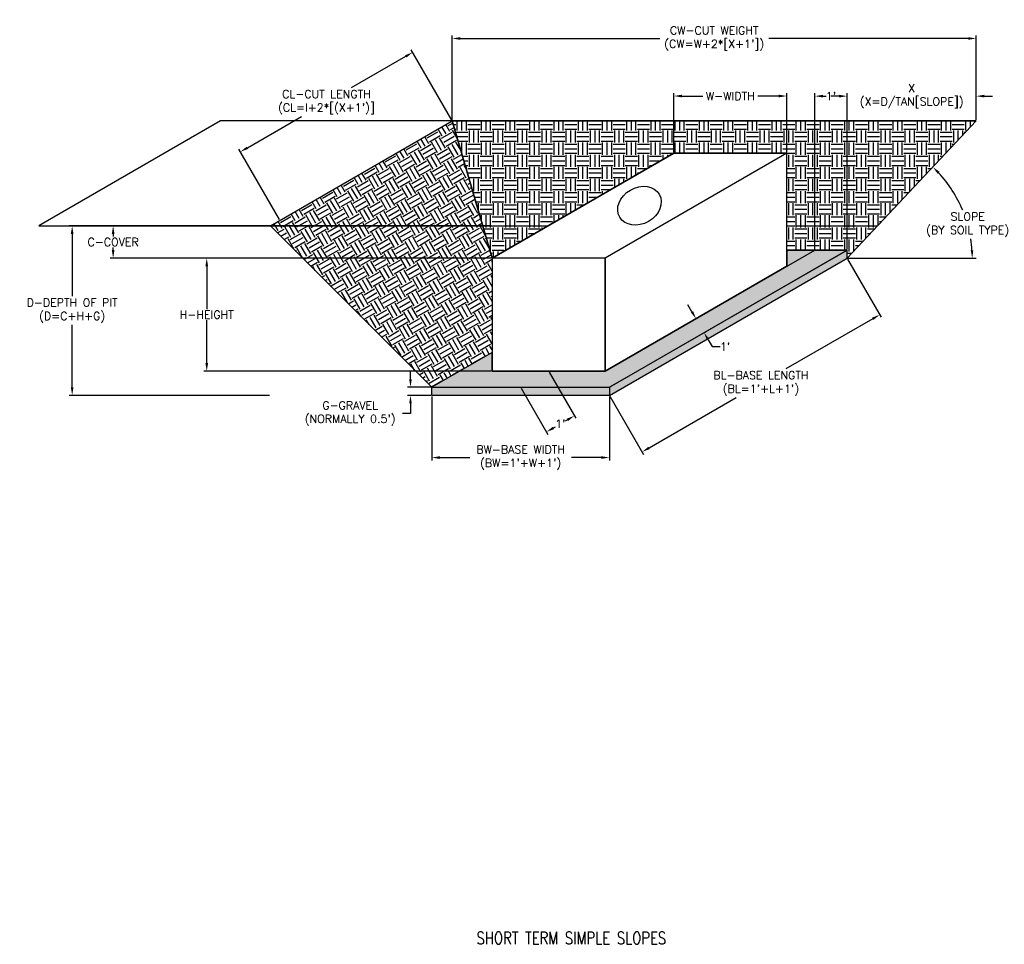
# Model space of a CAD drawing. Header units: inches. Extents: x -29.3 to 31.7, y -35.5 to 21.8.
import ezdxf
from ezdxf.enums import TextEntityAlignment as Align

# ---------------------------------------------------------------- set-up
doc = ezdxf.new("R2010")
doc.units = ezdxf.units.IN
doc.header["$MEASUREMENT"] = 0
for name, color, linetype in [('Dimension', 7, 'Continuous'), ('Dirt', 7, 'Continuous'), ('Grade', 7, 'Continuous'), ('Gravel', 7, 'Continuous'), ('Manhole', 7, 'Continuous')]:
    doc.layers.add(name, color=color, linetype=linetype)
doc.styles.get("Standard").update_dxf_attribs({"font": 'simplex.shx', "height": 0.5})
doc.dimstyles.get("Standard").update_dxf_attribs({"dimtxt": 0.5, "dimasz": 0.5, "dimexe": 0.18, "dimexo": 0.0625, "dimgap": 0.09, "dimtad": 0, "dimtih": 1, "dimtoh": 1, "dimdec": 4, "dimzin": 0, "dimdsep": 46, "dimtxsty": 'Standard', "dimcen": 0.09, "dimclrd": 256, "dimclre": 256, "dimclrt": 256, "dimadec": 0, "dimazin": 0, "dimtfac": 1, "dimtdec": 4, "dimtofl": 0, "dimtmove": 0, "dimatfit": 3, "dimfxl": 1, "dimtfillclr": 256, "dimtolj": 1, "dimtzin": 0, "dimlwd": -1, "dimarcsym": 0})

# ---------------------------------------------------------------- blocks, each defined once
blk = doc.blocks.new('*D2')
at = {"layer": 'Defpoints', "color": 0, "transparency": 16777216}
for p in [(-13.732, 9), (-26.013, -1.5), (-13.732, -1.5)]:
    blk.add_point(p, dxfattribs=at)
at = {"layer": 'Dimension', "lineweight": -2, "transparency": 16777216}
for p, q in [((-13.795, 9), (-26.193, 9)), ((-13.795, -1.5), (-26.193, -1.5))]:
    blk.add_line(p, q, dxfattribs=at)
at = {"layer": 'Dimension', "transparency": 16777216}
for p, q in [((-26.013, 8.5), (-26.013, 4.638)), ((-26.013, -1), (-26.013, 2.862))]:
    blk.add_line(p, q, dxfattribs=at)
for points in [[(-26.097, 8.5), (-25.93, 8.5), (-26.013, 9)], [(-26.097, -1), (-25.93, -1), (-26.013, -1.5)]]:
    blk.add_solid(points, dxfattribs=at)
at = {"layer": 'Dimension', "transparency": 16777216, "insert": (-26.013, 3.75), "char_height": 0.5, "width": 6.5, "attachment_point": 5}
blk.add_mtext('\\A1;D-DEPTH OF PIT\\P(D=C+H+G)', dxfattribs=at)
blk = doc.blocks.new('*D3')
at = {"layer": 'Defpoints', "color": 0, "transparency": 16777216}
for p in [(-23.474, 9), (0, 9), (0, 7)]:
    blk.add_point(p, dxfattribs=at)
at = {"layer": 'Dimension', "lineweight": -2, "transparency": 16777216}
for p, q in [((-0.063, 9), (-23.654, 9)), ((-0.063, 7), (-23.654, 7))]:
    blk.add_line(p, q, dxfattribs=at)
at = {"layer": 'Dimension', "transparency": 16777216}
for p, q in [((-23.474, 8.5), (-23.474, 8.34)), ((-23.474, 7.5), (-23.474, 7.66))]:
    blk.add_line(p, q, dxfattribs=at)
for points in [[(-23.557, 8.5), (-23.39, 8.5), (-23.474, 9)], [(-23.557, 7.5), (-23.39, 7.5), (-23.474, 7)]]:
    blk.add_solid(points, dxfattribs=at)
at = {"layer": 'Dimension', "transparency": 16777216, "insert": (-23.474, 8), "char_height": 0.5, "attachment_point": 5}
blk.add_mtext('\\A1;C-COVER', dxfattribs=at)
blk = doc.blocks.new('*D4')
at = {"layer": 'Defpoints', "color": 0, "transparency": 16777216}
for p in [(-5.057, -1), (-3.732, -1), (-3.732, -1.5)]:
    blk.add_point(p, dxfattribs=at)
at = {"layer": 'Dimension', "transparency": 16777216}
for p, q in [((-5.057, -0.5), (-5.057, 0)), ((-5.057, -2), (-5.057, -2.62)), ((-5.057, -2.62), (-5.557, -2.62))]:
    blk.add_line(p, q, dxfattribs=at)
at = {"layer": 'Dimension', "lineweight": -2, "transparency": 16777216}
for p, q in [((-3.795, -1), (-5.237, -1)), ((-3.795, -1.5), (-5.237, -1.5))]:
    blk.add_line(p, q, dxfattribs=at)
at = {"layer": 'Dimension', "transparency": 16777216}
for points in [[(-5.14, -0.5), (-4.973, -0.5), (-5.057, -1)], [(-5.14, -2), (-4.973, -2), (-5.057, -1.5)]]:
    blk.add_solid(points, dxfattribs=at)
at = {"layer": 'Dimension', "transparency": 16777216, "insert": (-8.79, -2.62), "char_height": 0.5, "attachment_point": 5}
blk.add_mtext("\\A1;G-GRAVEL\\P(NORMALLY 0.5')", dxfattribs=at)
blk = doc.blocks.new('*D5')
at = {"layer": 'Defpoints', "color": 0, "transparency": 16777216}
for p in [(18.258, 17.045), (11.258, 13.5), (18.258, 13.5)]:
    blk.add_point(p, dxfattribs=at)
at = {"layer": 'Dimension', "lineweight": -2, "transparency": 16777216}
for p, q in [((11.258, 13.562), (11.258, 17.225)), ((18.258, 13.562), (18.258, 17.225))]:
    blk.add_line(p, q, dxfattribs=at)
at = {"layer": 'Dimension', "transparency": 16777216}
for p, q in [((11.758, 17.045), (13.061, 17.045)), ((17.758, 17.045), (16.455, 17.045))]:
    blk.add_line(p, q, dxfattribs=at)
for points in [[(11.758, 17.128), (11.758, 16.961), (11.258, 17.045)], [(17.758, 17.128), (17.758, 16.961), (18.258, 17.045)]]:
    blk.add_solid(points, dxfattribs=at)
at = {"layer": 'Dimension', "transparency": 16777216, "insert": (14.758, 17.045), "char_height": 0.5, "attachment_point": 5}
blk.add_mtext('\\A1;W-WIDTH', dxfattribs=at)
blk = doc.blocks.new('*D6')
at = {"layer": 'Defpoints', "color": 0, "transparency": 16777216}
for p in [(29.99, 20.612), (-2.472, 15.495), (29.99, 15.5)]:
    blk.add_point(p, dxfattribs=at)
at = {"layer": 'Dirt', "lineweight": -2, "transparency": 16777216}
for p, q in [((-2.472, 15.558), (-2.472, 20.792)), ((29.99, 15.562), (29.99, 20.792))]:
    blk.add_line(p, q, dxfattribs=at)
at = {"layer": 'Dirt', "transparency": 16777216}
for p, q in [((-1.972, 20.612), (10.383, 20.612)), ((29.49, 20.612), (17.135, 20.612))]:
    blk.add_line(p, q, dxfattribs=at)
for points in [[(-1.972, 20.695), (-1.972, 20.529), (-2.472, 20.612)], [(29.49, 20.695), (29.49, 20.529), (29.99, 20.612)]]:
    blk.add_solid(points, dxfattribs=at)
at = {"layer": 'Dirt', "transparency": 16777216, "insert": (13.759, 20.612), "char_height": 0.5, "attachment_point": 5}
blk.add_mtext("\\A1;CW-CUT WEIGHT\\P(CW=W+2*[X+1'])", dxfattribs=at)
blk = doc.blocks.new('*D7')
at = {"transparency": 16777216}
for start, end in [(22.48316, 43.03913), (3.65212, 8.82308)]:
    blk.add_arc((21.99, 7), 7.751, start, end, dxfattribs=at)
for points in [[(27.597, 12.231), (27.715, 12.349), (27.303, 12.644)], [(29.809, 7.496), (29.643, 7.491), (29.742, 6.994)]]:
    blk.add_solid(points, dxfattribs=at)
at = {"layer": 'Defpoints', "color": 0, "transparency": 16777216}
for p in [(29.99, 15.5), (28.625, 11.009), (21.99, 7), (21.99, 7), (29.99, 6.994)]:
    blk.add_point(p, dxfattribs=at)
at = {"transparency": 16777216, "insert": (29.458, 9.077), "char_height": 0.5, "attachment_point": 5}
blk.add_mtext('\\A1;SLOPE\\P(BY SOIL TYPE)', dxfattribs=at)
blk = doc.blocks.new('*D8')
at = {"lineweight": -2, "transparency": 16777216}
for p, q in [((-2.505, 15.554), (-5.016, 19.903)), ((-13.174, 9.394), (-15.685, 13.744))]:
    blk.add_line(p, q, dxfattribs=at)
at = {"transparency": 16777216}
for p, q in [((-5.359, 19.497), (-8.723, 17.555)), ((-15.162, 13.838), (-11.798, 15.78))]:
    blk.add_line(p, q, dxfattribs=at)
for points in [[(-5.401, 19.57), (-5.317, 19.425), (-4.926, 19.747)], [(-15.204, 13.91), (-15.12, 13.766), (-15.595, 13.588)]]:
    blk.add_solid(points, dxfattribs=at)
at = {"layer": 'Defpoints', "color": 0, "transparency": 16777216}
for p in [(-2.474, 15.5), (-15.595, 13.588), (-13.143, 9.34)]:
    blk.add_point(p, dxfattribs=at)
at = {"transparency": 16777216, "insert": (-10.261, 16.668), "char_height": 0.5, "attachment_point": 5}
blk.add_mtext("\\A1;CL-CUT LENGTH\\P(CL=l+2*[(X+1')]", dxfattribs=at)
blk = doc.blocks.new('*D9')
at = {"lineweight": -2, "transparency": 16777216}
for p, q in [((-0.063, 7), (-17.856, 7)), ((-0.063, 0), (-17.856, 0))]:
    blk.add_line(p, q, dxfattribs=at)
at = {"transparency": 16777216}
for p, q in [((-17.676, 6.5), (-17.676, 3.84)), ((-17.676, 0.5), (-17.676, 3.16))]:
    blk.add_line(p, q, dxfattribs=at)
for points in [[(-17.759, 6.5), (-17.593, 6.5), (-17.676, 7)], [(-17.759, 0.5), (-17.593, 0.5), (-17.676, 0)]]:
    blk.add_solid(points, dxfattribs=at)
at = {"layer": 'Defpoints', "color": 0, "transparency": 16777216}
for p in [(0, 7), (0, 0), (-17.676, 0)]:
    blk.add_point(p, dxfattribs=at)
at = {"transparency": 16777216, "insert": (-17.676, 3.5), "char_height": 0.5, "attachment_point": 5}
blk.add_mtext('\\A1;H-HEIGHT', dxfattribs=at)
blk = doc.blocks.new('*D10')
at = {"layer": 'Defpoints', "color": 0, "transparency": 16777216}
for p in [(3.5, 0), (1.768, -1), (3.365, -3.766)]:
    blk.add_point(p, dxfattribs=at)
at = {"layer": 'Dimension', "lineweight": -2, "transparency": 16777216}
for p, q in [((3.531, -0.054), (5.187, -2.922)), ((1.799, -1.054), (3.455, -3.922))]:
    blk.add_line(p, q, dxfattribs=at)
at = {"layer": 'Dimension', "transparency": 16777216}
for p, q in [((4.664, -3.016), (4.535, -3.091)), ((3.798, -3.516), (3.927, -3.442))]:
    blk.add_line(p, q, dxfattribs=at)
for points in [[(4.623, -2.944), (4.706, -3.089), (5.097, -2.766)], [(3.757, -3.444), (3.84, -3.589), (3.365, -3.766)]]:
    blk.add_solid(points, dxfattribs=at)
at = {"layer": 'Dimension', "transparency": 16777216, "insert": (4.231, -3.266), "char_height": 0.5, "attachment_point": 5}
blk.add_mtext("\\A1;1'", dxfattribs=at)
blk = doc.blocks.new('*D11')
at = {"layer": 'Defpoints', "color": 0, "transparency": 16777216}
for p in [(12.629, 3.25), (13.129, 2.384), (13.129, 2.384)]:
    blk.add_point(p, dxfattribs=at)
at = {"layer": 'Dimension', "transparency": 16777216}
for p, q in [((12.379, 3.683), (12.129, 4.116)), ((13.379, 1.951), (13.629, 1.518)), ((13.629, 1.518), (14.129, 1.518))]:
    blk.add_line(p, q, dxfattribs=at)
at = {"layer": 'Dimension', "lineweight": -2, "transparency": 16777216}
for p, q in [((12.683, 3.281), (12.785, 3.34)), ((13.183, 2.415), (13.285, 2.474))]:
    blk.add_line(p, q, dxfattribs=at)
at = {"layer": 'Dimension', "transparency": 16777216}
for points in [[(12.451, 3.725), (12.307, 3.641), (12.629, 3.25)], [(13.451, 1.993), (13.307, 1.909), (13.129, 2.384)]]:
    blk.add_solid(points, dxfattribs=at)
at = {"layer": 'Dimension', "transparency": 16777216, "insert": (14.433, 1.518), "char_height": 0.5, "attachment_point": 5}
blk.add_mtext("\\A1;1'", dxfattribs=at)
blk = doc.blocks.new('*D12')
at = {"layer": 'Defpoints', "color": 0, "transparency": 16777216}
for p in [(-3.732, -1.5), (7.268, -1.5), (7.268, -5.353)]:
    blk.add_point(p, dxfattribs=at)
at = {"layer": 'Dimension', "lineweight": -2, "transparency": 16777216}
for p, q in [((-3.732, -1.563), (-3.732, -5.533)), ((7.268, -1.563), (7.268, -5.533))]:
    blk.add_line(p, q, dxfattribs=at)
at = {"layer": 'Dimension', "transparency": 16777216}
for p, q in [((-3.232, -5.353), (-1.382, -5.353)), ((6.768, -5.353), (4.917, -5.353))]:
    blk.add_line(p, q, dxfattribs=at)
for points in [[(-3.232, -5.27), (-3.232, -5.436), (-3.732, -5.353)], [(6.768, -5.27), (6.768, -5.436), (7.268, -5.353)]]:
    blk.add_solid(points, dxfattribs=at)
at = {"layer": 'Dimension', "transparency": 16777216, "insert": (1.768, -5.353), "char_height": 0.5, "attachment_point": 5}
blk.add_mtext("\\A1;BW-BASE WIDTH\\P(BW=1'+W+1')", dxfattribs=at)
blk = doc.blocks.new('*D13')
at = {"layer": 'Defpoints', "color": 0, "transparency": 16777216}
for p in [(21.99, 7), (24.013, 3.496), (7.268, -1.5)]:
    blk.add_point(p, dxfattribs=at)
at = {"layer": 'Dimension', "lineweight": -2, "transparency": 16777216}
for p, q in [((22.022, 6.946), (24.103, 3.34)), ((7.299, -1.554), (9.381, -5.16))]:
    blk.add_line(p, q, dxfattribs=at)
at = {"layer": 'Dimension', "transparency": 16777216}
for p, q in [((23.58, 3.246), (18.189, 0.134)), ((9.724, -4.754), (15.115, -1.641))]:
    blk.add_line(p, q, dxfattribs=at)
for points in [[(23.539, 3.318), (23.622, 3.174), (24.013, 3.496)], [(9.682, -4.682), (9.766, -4.826), (9.291, -5.004)]]:
    blk.add_solid(points, dxfattribs=at)
at = {"layer": 'Dimension', "transparency": 16777216, "insert": (16.652, -0.754), "char_height": 0.5, "attachment_point": 5}
blk.add_mtext("\\A1;BL-BASE LENGTH\\P(BL=1'+L+1')", dxfattribs=at)
blk = doc.blocks.new('*D14')
at = {"layer": 'Defpoints', "color": 0, "transparency": 16777216}
for p in [(21.99, 17.038), (19.99, 7.5), (21.99, 7.5)]:
    blk.add_point(p, dxfattribs=at)
at = {"layer": 'Dimension', "lineweight": -2, "transparency": 16777216}
for p, q in [((19.99, 7.563), (19.99, 17.218)), ((21.99, 7.563), (21.99, 17.218))]:
    blk.add_line(p, q, dxfattribs=at)
at = {"layer": 'Dimension', "transparency": 16777216}
for p, q in [((20.49, 17.038), (20.686, 17.038)), ((21.49, 17.038), (21.295, 17.038))]:
    blk.add_line(p, q, dxfattribs=at)
for points in [[(20.49, 17.122), (20.49, 16.955), (19.99, 17.038)], [(21.49, 17.122), (21.49, 16.955), (21.99, 17.038)]]:
    blk.add_solid(points, dxfattribs=at)
at = {"layer": 'Dimension', "transparency": 16777216, "insert": (20.99, 17.038), "char_height": 0.5, "attachment_point": 5}
blk.add_mtext("\\A1;1'", dxfattribs=at)
blk = doc.blocks.new('*D15')
at = {"layer": 'Defpoints', "color": 0, "transparency": 16777216}
for p in [(29.99, 17.038), (21.99, 15.5), (29.99, 15.5)]:
    blk.add_point(p, dxfattribs=at)
at = {"layer": 'Dimension', "lineweight": -2, "transparency": 16777216}
for p, q in [((21.99, 15.562), (21.99, 17.218)), ((29.99, 15.562), (29.99, 17.218))]:
    blk.add_line(p, q, dxfattribs=at)
at = {"layer": 'Dimension', "transparency": 16777216}
for p, q in [((21.49, 17.038), (20.99, 17.038)), ((30.49, 17.038), (30.99, 17.038))]:
    blk.add_line(p, q, dxfattribs=at)
for points in [[(21.49, 17.122), (21.49, 16.955), (21.99, 17.038)], [(30.49, 17.122), (30.49, 16.955), (29.99, 17.038)]]:
    blk.add_solid(points, dxfattribs=at)
at = {"layer": 'Dimension', "transparency": 16777216, "insert": (25.99, 17.038), "char_height": 0.5, "attachment_point": 5}
blk.add_mtext('\\A1;X\\P(X=D/TAN[SLOPE])', dxfattribs=at)

msp = doc.modelspace()

# ---------------------------------------------------------------- hatches: boundary and pattern name
h = msp.add_hatch()
h.set_pattern_fill('GRAVEL', color=8)
h.set_pattern_definition([(228.0128, (4.34049, -0.249115), (-8, -9), [0.134536, -13.319088]), (184.96974, (4.25049, -0.349115), (12, 1), [0.230868, -22.855925]), (132.51045, (4.02049, -0.369115), (10, -11), [0.162788, -16.116033]), (267.2737, (3.63049, -0.619115), (1, 20), [0.210238, -20.813558]), (292.83365, (3.62049, -0.829115), (-5, 12), [0.206155, -20.409373]), (357.2737, (3.70049, -1.019115), (-20, 1), [0.210238, -20.813558]), (37.69424, (3.91049, -1.029115), (-13, -10), [0.27803, -27.524849]), (72.25533, (4.13049, -0.859115), (7, 22), [0.262488, -25.986321]), (121.42957, (4.21049, -0.609115), (-8, 13), [0.21095, -20.884073]), (175.23636, (4.10049, -0.429115), (11, -1), [0.240832, -11.800763]), (222.39744, (3.86049, -0.409115), (-12, -11), [0.311448, -30.833375]), (138.8141, (4.62049, -0.629115), (-7, 6), [0.1063, -10.523845]), (171.46923, (4.54049, -0.559115), (13, -2), [0.202237, -20.021511]), (225, (4.3405, -0.5291), (-1e-16, -1), [0.14142, -1.272793]), (203.1986, (4.27049, -0.40912), (5, 2), [0.076158, -7.539615]), (291.8014, (4.20049, -0.43912), (-1, 3), [0.107703, -5.27746]), (30.9638, (4.24049, -0.53912), (3, 2), [0.17493, -5.656023]), (161.565, (4.3905, -0.4491), (2, -1), [0.12649, -3.035787]), (16.38954, (3.62049, -0.439115), (10, 3), [0.1772, -17.542845]), (70.34618, (3.79049, -0.389115), (-4, -11), [0.14866, -14.717408]), (293.1986, (4.39049, -0.24912), (-2, 5), [0.152315, -7.463458]), (343.61046, (4.45049, -0.389115), (-10, 3), [0.1772, -17.542845]), (339.44395, (3.62049, -1.05912), (-5, 2), [0.17088, -8.373124]), (294.77514, (3.78049, -1.119115), (-5, 11), [0.143178, -14.174643]), (66.8014, (4.40049, -1.24912), (2, 5), [0.152315, -7.463458]), (17.35402, (4.46049, -1.109115), (-13, -4), [0.16763, -16.595424]), (69.44395, (3.91049, -1.24912), (-2, -5), [0.08544, -8.458564]), (101.3099, (4.34049, -1.24912), (-1, 4), [0.05099, -5.04803]), (165.9638, (4.3305, -1.19912), (3, -1), [0.206155, -3.91695]), (186.009, (4.13049, -1.149115), (10, 1), [0.19105, -18.913923]), (303.69, (4.2405, -0.62912), (-1, 2), [0.14422, -3.46133]), (353.15723, (4.32049, -0.749115), (17, -2), [0.251794, -24.927563]), (60.9454, (4.57049, -0.779115), (-4, -7), [0.102956, -10.192674]), (90, (4.6205, -0.6891), (-1, 1), [0.06, -0.94]), (120.25644, (4.11049, -1.119115), (4, -7), [0.138924, -13.75352]), (48.0128, (4.04049, -0.999115), (8, 9), [0.269072, -13.184552]), (0, (4.2205, -0.7991), (1, 1), [0.26, -0.74]), (325.30485, (4.48049, -0.799115), (10, -7), [0.158114, -15.653274]), (254.0546, (4.61049, -0.88912), (-1, -4), [0.145602, -7.134508]), (207.64598, (4.57049, -1.029115), (-19, -10), [0.237065, -23.469474]), (175.42608, (4.36049, -1.139115), (-13, 1), [0.2508, -24.829073])])
h.paths.add_polyline_path([(7.26795, -1), (-3.73205, -1), (-3.73205, -1.5), (7.26795, -1.5)])
h.paths.add_polyline_path([(21.99038, 7), (21.99038, 7.5), (9, 0), (7.26795, -1), (7.26795, -1.5)])
at = {"layer": 'Dirt'}
h = msp.add_hatch(dxfattribs=at)
h.set_pattern_fill('EARTH', color=33, scale=3, angle=30)
h.paths.add_polyline_path([(-13.73205, 9), (-3.73205, -1), (0, 1.1547), (0, 7), (-2.47372, 15.5)])
h = msp.add_hatch(dxfattribs=at)
h.set_pattern_fill('EARTH', color=33, scale=3)
h.paths.add_polyline_path([(11.25833, 13.5), (18.25833, 13.5), (18.25833, 7.5), (21.99038, 7.5), (21.99038, 7), (29.99038, 15.5), (-2.47372, 15.5), (0, 7)])
at = {"layer": 'Gravel'}
h = msp.add_hatch(dxfattribs=at)
h.set_pattern_fill('GRAVEL', color=8)
h.paths.add_polyline_path([(21.99038, 7.5), (18.25833, 7.5), (18.25833, 6.5), (7, 0), (0, 0), (0, 1.1547), (-3.73205, -1), (7.26795, -1)])

# ---------------------------------------------------------------- linework, layer by layer
at = {"color": 7}
msp.add_line((18.25833, 7.5), (21.99038, 7.5), dxfattribs=at)
msp.add_line((21.99038, 7), (29.99038, 6.99379))
at = {"color": 30}
for points in [[(0, 7), (11.25833, 13.5), (18.25833, 13.5), (7, 7)], [(7, 0), (18.25833, 6.5), (18.25833, 13.5), (7, 7)], [(0, 7), (0, 0), (7, 0), (7, 7)]]:
    msp.add_lwpolyline(points, close=True, dxfattribs=at)
at = {"color": 8}
msp.add_lwpolyline([(0, 1.1547), (-3.73205, -1), (7.26795, -1), (21.99038, 7.5), (18.25833, 7.5), (18.25833, 6.5), (7, 0), (0, 0)], close=True, dxfattribs=at)
at = {"color": 7}
for points in [[(7.26795, -1.5), (21.99038, 7), (21.99038, 7.5), (9, 0), (7.26795, -1)], [(-3.73205, -1), (7.26795, -1), (7.26795, -1.5), (-3.73205, -1.5)]]:
    msp.add_lwpolyline(points, close=True, dxfattribs=at)
at = {"layer": 'Dimension'}
msp.add_line((7, 0), (19.99038, 7.5), dxfattribs=at)
at = {"layer": 'Dirt', "color": 37}
msp.add_lwpolyline([(0, 1.1547), (-3.73205, -1), (-13.73205, 9), (-2.47372, 15.5), (0, 7), (0, 7)], close=True, dxfattribs=at)
at = {"layer": 'Dirt', "color": 33}
msp.add_lwpolyline([(21.99038, 7), (21.99038, 7.5), (18.25833, 7.5), (18.25833, 13.5), (11.25833, 13.5), (0, 7), (-2.47372, 15.5), (29.99038, 15.5), (21.99038, 7), (21.99038, 7.5), (18.25833, 7.5)], dxfattribs=at)
at = {"layer": 'Dirt', "color": 37}
msp.add_lwpolyline([(11.25833, 13.5), (5.2691, 10.04212)], dxfattribs=at)
at = {"layer": 'Grade'}
msp.add_lwpolyline([(18.84375, 9), (23.87273, 9), (29.99038, 15.5), (-16.81441, 15.5), (-28.07274, 9), (3.4641, 9)], dxfattribs=at)
at = {"layer": 'Manhole', "color": 30}
msp.add_ellipse((9.12917, 10.25), major_axis=(1.22687, 0.70833), ratio=0.79238837, start_param=-3.14159265, end_param=3.14159265, dxfattribs=at)

# ---------------------------------------------------------------- texts
at = {"layer": 'Dimension', "width": 0.8}
msp.add_text('SHORT TERM SIMPLE SLOPES', height=0.75, dxfattribs=at).set_placement((4.909, -35.12067), align=Align.MIDDLE_CENTER)

# ---------------------------------------------------------------- dimensions: what is measured, and where the dimension line sits
dim = msp.add_aligned_dim(p1=(-2.47372, 15.5), p2=(-13.14281, 9.3402), distance=-4.90458, text="CL-CUT LENGTH\\P(CL=l+2*[(X+1')]", dimstyle='Standard')
dim.commit()
dim.dimension.update_dxf_attribs({"geometry": '*D8', "text_midpoint": (-10.26055, 16.66759)})
dim = msp.add_angular_dim_2l(base=(28.62451, 11.00865), line1=((21.99038, 7), (29.99038, 6.99379)), line2=((29.99038, 15.5), (21.99038, 7)), text='SLOPE\\P(BY SOIL TYPE)', dimstyle='Standard')
dim.commit()
dim.dimension.update_dxf_attribs({"geometry": '*D7', "text_midpoint": (29.45824, 9.07653), "dimtype": 162})
dim = msp.add_linear_dim(base=(-17.6759, 0), p1=(0, 7), p2=(0, 0), angle=90, text='H-HEIGHT', dimstyle='Standard')
dim.commit()
dim.dimension.update_dxf_attribs({"geometry": '*D9', "text_midpoint": (-17.6759, 3.5)})
at = {"layer": 'Dimension'}
for base, p1, p2, text, picture, middle in [((29.99038, 17.03845), (21.99038, 15.5), (29.99038, 15.5), 'X\\P(X=D/TAN[SLOPE])', '*D15', (25.99038, 17.03845)), ((21.99038, 17.03845), (19.99038, 7.5), (21.99038, 7.5), "1'", '*D14', (20.99038, 17.03845))]:
    dim = msp.add_linear_dim(base=base, p1=p1, p2=p2, text=text, dimstyle='Standard', dxfattribs=at)
    dim.commit()
    dim.dimension.update_dxf_attribs({"geometry": picture, "text_midpoint": middle})
dim = msp.add_linear_dim(base=(18.25833, 17.04463), p1=(11.25833, 13.5), p2=(18.25833, 13.5), text='W-WIDTH', dimstyle='Standard', dxfattribs=at)
dim.commit()
dim.dimension.update_dxf_attribs({"geometry": '*D5', "text_midpoint": (14.75833, 17.04463), "dimtype": 160})
for base, p1, p2, angle, text, picture, middle, dimtype in [((-26.01323, -1.5), (-13.73205, 9), (-13.73205, -1.5), 90, 'D-DEPTH OF PIT\\P(D=C+H+G)', '*D2', (-26.01323, 3.75), 160), ((13.12917, 2.38397), (12.62917, 3.25), (13.12917, 2.38397), 300, "1'", '*D11', (14.43345, 1.51795), 161), ((-5.05679, -1), (-3.73205, -1.5), (-3.73205, -1), 90, "G-GRAVEL\\P(NORMALLY 0.5')", '*D4', (-8.78964, -2.61982), 160)]:
    dim = msp.add_linear_dim(base=base, p1=p1, p2=p2, angle=angle, text=text, dimstyle='Standard', dxfattribs=at)
    dim.commit()
    dim.dimension.update_dxf_attribs({"geometry": picture, "text_midpoint": middle, "dimtype": dimtype})
dim = msp.add_linear_dim(base=(-23.47361, 9), p1=(0, 7), p2=(0, 9), angle=90, text='C-COVER', dimstyle='Standard', dxfattribs=at)
dim.commit()
dim.dimension.update_dxf_attribs({"geometry": '*D3', "text_midpoint": (-23.47361, 8)})
for p1, p2, distance, text, picture, middle in [((7.26795, -1.5), (21.99038, 7), -4.04578, "BL-BASE LENGTH\\P(BL=1'+L+1')", '*D13', (16.65206, -0.75375)), ((3.5, 0), (1.76795, -1), 3.19443, "1'", '*D10', (4.23119, -3.26646)), ((-3.73205, -1.5), (7.26795, -1.5), -3.85299, "BW-BASE WIDTH\\P(BW=1'+W+1')", '*D12', (1.76795, -5.35299))]:
    dim = msp.add_aligned_dim(p1=p1, p2=p2, distance=distance, text=text, dimstyle='Standard', dxfattribs=at)
    dim.commit()
    dim.dimension.update_dxf_attribs({"geometry": picture, "text_midpoint": middle})
at = {"layer": 'Dirt'}
dim = msp.add_linear_dim(base=(29.99038, 20.61205), p1=(-2.47233, 15.49522), p2=(29.99038, 15.5), text="CW-CUT WEIGHT\\P(CW=W+2*[X+1'])", dimstyle='Standard', dxfattribs=at)
dim.commit()
dim.dimension.update_dxf_attribs({"geometry": '*D6', "text_midpoint": (13.75903, 20.61205)})

doc.saveas('drawing.dxf')
